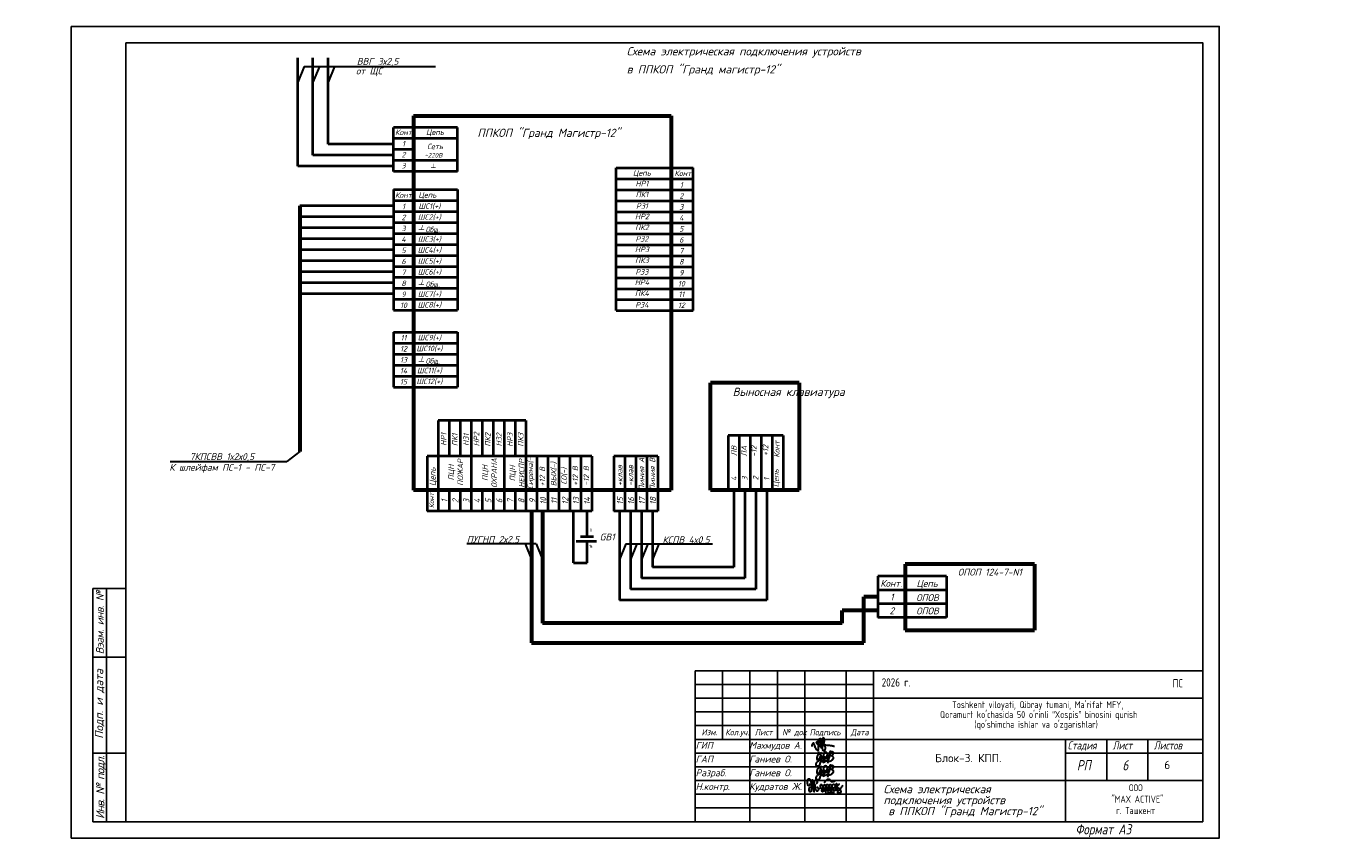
# Model space of a CAD drawing. Header units: millimetres. Extents: x 432047 to 29405049, y -633596 to -603809.
# Tile 5 of 8: x 621337 to 669408, y -633567 to -603894. Entities that reach past the tile are written whole.
import ezdxf

# ---------------------------------------------------------------- set-up
doc = ezdxf.new("R2010")
doc.units = ezdxf.units.MM
doc.linetypes.add('CENTER', pattern=[50.8, 31.75, -6.35, 6.35, -6.35])
for name, color, linetype, lineweight in [('HVA. Текст (Text) RU.0', 7, 'Continuous', 13), ('Вспомог.', 210, 'Continuous', 40), ('Выносные', 8, 'Continuous', 25), ('Лист4', 7, 'Continuous', 15), ('текст', 7, 'Continuous', 25), ('Формат1', 7, 'Continuous', 25)]:
    doc.layers.add(name, color=color, linetype=linetype, lineweight=lineweight)
doc.layers.add('линия', color=7, linetype='Continuous')
doc.layers.add('Рамка (Sheet frame)', color=7, linetype='Continuous')
doc.styles.add('Roman', font='ariali.ttf')
doc.styles.add('SPDS1', font='spds.shx', dxfattribs={"width": 0.8})
doc.styles.add('style1', font='isocpeui.ttf', dxfattribs={"height": 80})
doc.styles.add('style4', font='isocpeur.ttf', dxfattribs={"height": 350})
doc.styles.add('ГОСТ', font='isocpeur.ttf', dxfattribs={"oblique": 15, "height": 3.5})
doc.styles.add('ГОСТ 250', font='isocpeui.ttf', dxfattribs={"height": 250})
doc.styles.add('ГОСТ 300', font='isocpeur.ttf', dxfattribs={"width": 0.8, "height": 300})
doc.styles.add('ГОСТ3', font='isocpeur.ttf', dxfattribs={"oblique": 15, "height": 3})

# ---------------------------------------------------------------- blocks, each defined once
blk = doc.blocks.new('Штамп боковой')
at = {"layer": 'Рамка (Sheet frame)', "color": 7, "lineweight": -2}
for p, q in [((0.65, 85), (12.65, 85)), ((0.65, 85), (0.65, 0)), ((5.65, 85), (5.65, 0)), ((12.65, 0), (12.65, 85)), ((0.65, 60), (12.65, 60)), ((0.65, 25), (12.65, 25)), ((0.65, 0), (12.65, 0))]:
    blk.add_line(p, q, dxfattribs=at)
at = {"layer": 'Рамка (Sheet frame)', "color": 7, "lineweight": -2, "rotation": 90, "style": 'ГОСТ'}
for s, insert, char_height, width, attachment_point in [('{\\T0.95;\\C256;Вэам. инв. №}', (1.8, 61.01), 2.8, 25, 1), ('{\\C256;Подп. и дата}', (3.12, 42.91), 3, 28.9392, 5), ('{\\T0.9;\\C256;Инв. № подл.}', (1.8, 1.01), 3, 28.7362, 1)]:
    blk.add_mtext(s, dxfattribs=dict(at, insert=insert, char_height=char_height, width=width, attachment_point=attachment_point))
blk = doc.blocks.new('A$C77FB1FF3')
at = {"color": 1, "lineweight": 60}
for p, q in [((32.27, 39.12), (0, 39.12)), ((0, 0), (0, 39.12)), ((32.27, 39.12), (32.27, 0)), ((32.27, 0), (0, 0))]:
    blk.add_line(p, q, dxfattribs=at)
blk = doc.blocks.new('A$C4c4061ee')
at = {"color": 184, "lineweight": 30}
blk.add_spline([(-39.7, -7.1), (-36.8, 4), (-34, 7.9), (-31.2, -0.1), (-24.1, -16.2), (-16.7, -23.5), (-13.9, -23.5), (-12.5, -17.9), (-12.5, 12.7), (-8.3, 24.8), (-4.4, 27), (-3.4, 21.4), (-5.7, 12.9), (-4.4, 8), (-4.4, -10), (-2, -12.6), (3.3, -10), (9.6, 6.1), (12.6, 19.5), (7.6, 28.9), (4.7, 26.6), (2.4, 16.6), (1.1, -1.2), (2.9, -14.2), (6.8, -24.8), (10.9, -24.8), (15, -21.3), (16.5, -17.2), (16.5, -9.9), (12, 2), (5.9, 7.4), (-2.7, 10.3), (-10, 12.1), (-17, 12.1), (-21.5, 11.2), (-22.5, 7.7), (-20, 5.4), (-14, 3.7), (-0.7, 1.8), (11, 0.5), (22.2, -1.2), (37.6, -2.6), (43.5, -3.6), (49.3, -4.5), (54.9, -6.4)], degree=3, dxfattribs=at)
blk = doc.blocks.new('x2')
at = {"color": 184, "lineweight": 30}
for points in [[(78585, 16823), (78585, 16800), (78578, 16780), (78566, 16779), (78552, 16793), (78544, 16821), (78544, 16860), (78552, 16896), (78564, 16910), (78580, 16912), (78601, 16877), (78616, 16818), (78621, 16768), (78619, 16720), (78611, 16676), (78602, 16660), (78593, 16657), (78581, 16669), (78573, 16701), (78576, 16724), (78584, 16740), (78594, 16748), (78603, 16750)], [(78621, 16751), (78648, 16780), (78651, 16827), (78645, 16873), (78641, 16894), (78640, 16890), (78642, 16883), (78649, 16847), (78651, 16827), (78656, 16789), (78660, 16746), (78664, 16706), (78667, 16672), (78670, 16661), (78668, 16666), (78667, 16673), (78662, 16732), (78659, 16755), (78657, 16779), (78656, 16786), (78664, 16778), (78674, 16781), (78681, 16806), (78681, 16850), (78685, 16876), (78696, 16889), (78711, 16888), (78728, 16865), (78731, 16843), (78727, 16825), (78716, 16823), (78709, 16824)], [(78681, 16802), (78685, 16767), (78695, 16721), (78707, 16692), (78720, 16679), (78739, 16676), (78754, 16683), (78761, 16706), (78756, 16725), (78748, 16738), (78736, 16746), (78724, 16744), (78721, 16737)], [(78797, 16717), (78799, 16789), (78806, 16801), (78818, 16800), (78841, 16772), (78848, 16732), (78854, 16681), (78849, 16663), (78835, 16661), (78825, 16677), (78828, 16710), (78841, 16744), (78856, 16774), (78870, 16795), (78889, 16793), (78903, 16760), (78909, 16701), (78909, 16673), (78892, 16667), (78877, 16683), (78882, 16713), (78895, 16740), (78901, 16769), (78910, 16791), (78930, 16803), (78950, 16791), (78958, 16755), (78963, 16717), (78965, 16682), (78952, 16673), (78932, 16676), (78931, 16706), (78946, 16742), (78966, 16782), (78978, 16800), (79002, 16799), (79017, 16771), (79021, 16716), (79017, 16685), (79006, 16671), (78991, 16674), (78983, 16708), (78998, 16742), (79019, 16775), (79039, 16800), (79068, 16805), (79086, 16776), (79091, 16716), (79082, 16687), (79061, 16684), (79050, 16697), (79066, 16740), (79088, 16767), (79107, 16798), (79110, 16823), (79111, 16819), (79125, 16691), (79125, 16695), (79121, 16755), (79122, 16767), (79132, 16785), (79154, 16805), (79162, 16810), (79158, 16808)], [(78886, 16827), (78881, 16847), (78905, 16877), (78937, 16904), (78959, 16908), (78977, 16898), (78986, 16880), (78997, 16864), (79013, 16858), (79041, 16860), (79061, 16865), (79080, 16864), (79086, 16862)], [(79121, 16760), (79131, 16746), (79145, 16737), (79160, 16728), (79174, 16710), (79187, 16686), (79192, 16665), (79190, 16644), (79182, 16633), (79161, 16630), (79145, 16632), (79135, 16643), (79134, 16657), (79144, 16670), (79157, 16684), (79172, 16700), (79187, 16716), (79206, 16740), (79225, 16769), (79240, 16791)], [(78879, 16636), (78919, 16635), (78966, 16642), (79009, 16647), (79042, 16654), (79068, 16654)]]:
    blk.add_spline(points, degree=3, dxfattribs=at)
blk = doc.blocks.new('Odil Ganiyev')
at = {"color": 184, "lineweight": 30}
for points in [[(278009, -189095), (278081, -189029), (278139, -189055), (278204, -188993)], [(278218, -189288), (278220, -189298), (278251, -189229), (278258, -189294), (278315, -189206), (278295, -189231), (278320, -189288), (278380, -189198), (278355, -189239), (278384, -189286), (278449, -189192), (278428, -189223), (278438, -189281), (278515, -189197), (278494, -189208), (278505, -189282), (278604, -188932), (278563, -189514)], [(278174, -189155), (278173, -189633), (278135, -189699), (278036, -189702), (278008, -189605), (278074, -189469), (278128, -189405), (278218, -189288)], [(278213, -189509), (278316, -189388), (278340, -189483), (278421, -189425), (278521, -189382)]]:
    blk.add_spline(points, degree=3, dxfattribs=at)
for points, knots in [([(278396, -189316), (278466, -189243), (278495, -189145), (278487, -189009), (278378, -188944), (278332, -188998), (278319, -189020), (278305, -189050), (278280, -189134), (278300, -189288), (278388, -189386)], [0, 0, 0, 0, 210.331661, 341.544209, 437.993539, 521.209993, 521.209993, 521.209993, 602.643394, 823.015149, 823.015149, 823.015149, 823.015149]), ([(278604, -188939), (278630, -188908), (278658, -188890), (278746, -188897), (278776, -188980), (278743, -189054), (278691, -189101), (278617, -189118)], [0, 0, 0, 0, 59.301687, 137.83445, 232.671471, 306.955654, 371.443461, 371.443461, 371.443461, 371.443461]), ([(278093, -189111), (278063, -189124), (277979, -189180), (277976, -189469), (278121, -189357), (278159, -189260), (278167, -189222)], [0, 0, 0, 0, 84.01965, 319.3343, 434.006974, 519.963926, 519.963926, 519.963926, 519.963926]), ([(278167, -189222), (278181, -189151), (278171, -189084), (278111, -189103), (278093, -189111)], [526.826092, 526.826092, 526.826092, 526.826092, 665.559085, 706.396126, 706.396126, 706.396126, 706.396126]), ([(278617, -189118), (278680, -189058), (278780, -189127), (278817, -189262), (278675, -189400), (278595, -189412), (278531, -189410)], [498.211239, 498.211239, 498.211239, 498.211239, 560.962433, 628.560844, 789.184895, 992.203079, 992.203079, 992.203079, 992.203079])]:
    blk.add_open_spline(points, degree=3, knots=knots, dxfattribs=at)
blk = doc.blocks.new('sdfbee333')
for name, p, xscale, yscale, zscale in [('A$C4c4061ee', (-5236, 1235), 8.662286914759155, 8.662286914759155, 8.662286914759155), ('x2', (-151986, -31497), 1.86192246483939, 1.86192246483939, 1.86192246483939)]:
    blk.add_blockref(name, p, dxfattribs=dict(xscale=xscale, yscale=yscale, zscale=zscale))
at = {"xscale": 0.7425847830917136, "yscale": 0.7425847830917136, "zscale": 0.7425847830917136, "rotation": 351.5695638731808}
for p in [(-189002, 170084), (-189002, 169584)]:
    blk.add_blockref('Odil Ganiyev', p, dxfattribs=at)
at = {"ltscale": 100, "style": 'ГОСТ 300', "width": 0.8}
for s, p in [('2026 г.', (-3042, 3357)), ('ПС', (7559, 3328))]:
    blk.add_text(s, height=300, dxfattribs=at).set_placement(p)
at = {"linetype": 'Continuous', "lineweight": 25, "style": 'ГОСТ 250'}
for s, p in [('ГИП', (-9822, 1088)), ('Махмудов А.', (-7867, 1088)), ('ГАП', (-9822, 588)), ('Ганиев О.', (-7867, 588)), ('Разраб.', (-9823, 88)), ('Ганиев О.', (-7867, 88)), ('Н.контр.', (-9822, -412)), ('Кудратов Ж.', (-7867, -412))]:
    blk.add_text(s, height=250, dxfattribs=at).set_placement(p)
at = {"ltscale": 100, "insert": (-3261, 2821), "char_height": 250, "width": 11326.72, "attachment_point": 1, "line_spacing_factor": 0.862598, "style": 'ГОСТ 300'}
blk.add_mtext("\\pi2783.35799;Toshkent viloyati, Qibray tumani, Ma'rifat MFY, \\P\\pi2343.35799;Qoramurt ko'chasida 50 o'rinli “Xospis” binosini qurish \\P\\pi3593.35799;(qo'shimcha ishlar va o'zgarishlar) ", dxfattribs=at)
at = {"color": 5, "insert": (7364, 500), "char_height": 300, "width": 1500, "attachment_point": 5, "style": 'style4'}
blk.add_mtext('6', dxfattribs=at)
at = {"ltscale": 100, "insert": (3140, -206), "char_height": 250, "width": 6095.63, "attachment_point": 1, "style": 'ГОСТ 300'}
blk.add_mtext('\\pi2827.81725;ООО \\P\\pi2187.81725;"MAX ACTIVE" \\P\\pi2357.81725;г. Ташкент', dxfattribs=at)
at = {"layer": 'текст', "color": 0, "lineweight": 25, "insert": (114, 750), "char_height": 300, "width": 7000, "attachment_point": 5, "style": 'style4'}
blk.add_mtext('Блок-3. КПП.', dxfattribs=at)

msp = doc.modelspace()

# ---------------------------------------------------------------- linework, layer by layer
at = {"color": 6, "lineweight": 40}
for p, q in [((637047.14, -607582.97), (634710.3, -607582.97)), ((637047.14, -607982.97), (634710.3, -607982.97)), ((635440.01, -608382.97), (634710.3, -608382.97)), ((637047.14, -608782.97), (634710.3, -608782.97)), ((642833.88, -609052.76), (645633.88, -609052.76)), ((637047.14, -609182.97), (634710.3, -609182.97)), ((642833.88, -609452.76), (645633.88, -609452.76)), ((634710.3, -609838.52), (637047.14, -609838.52)), ((634710.3, -609838.52), (634710.3, -614238.52)), ((637047.14, -609838.52), (637047.14, -614238.52)), ((642833.88, -609852.76), (645633.88, -609852.76)), ((634710.3, -610238.52), (637047.14, -610238.52)), ((642833.88, -610252.76), (645633.88, -610252.76)), ((634710.3, -610638.52), (637047.14, -610638.52)), ((642833.88, -610652.76), (645633.88, -610652.76)), ((634710.3, -611038.52), (637047.14, -611038.52)), ((634710.3, -611438.52), (637047.14, -611438.52)), ((642833.88, -611052.76), (645633.88, -611052.76)), ((642833.88, -611452.76), (645633.88, -611452.76)), ((634710.3, -611838.52), (637047.14, -611838.52)), ((642833.88, -611852.76), (645633.88, -611852.76)), ((634710.3, -612238.52), (637047.14, -612238.52)), ((642833.88, -612252.76), (645633.88, -612252.76)), ((634710.3, -612638.52), (637047.14, -612638.52)), ((642833.88, -612652.76), (645633.88, -612652.76)), ((634710.3, -613038.52), (637047.14, -613038.52)), ((642833.88, -613052.76), (645633.88, -613052.76)), ((634710.3, -613438.52), (637047.14, -613438.52)), ((634710.3, -613838.52), (637047.14, -613838.52)), ((642833.88, -613452.76), (645633.88, -613452.76)), ((642833.88, -613852.76), (645633.88, -613852.76)), ((634710.3, -614238.52), (637047.14, -614238.52)), ((642833.88, -614252.76), (645633.88, -614252.76)), ((634710.3, -615038.52), (637047.14, -615038.52)), ((634710.3, -615038.52), (634710.3, -617038.52)), ((637047.14, -615038.52), (637047.14, -617038.52)), ((634710.3, -615438.52), (637047.14, -615438.52)), ((634710.3, -615838.52), (637047.14, -615838.52)), ((634710.3, -616238.52), (637047.14, -616238.52)), ((634710.3, -616638.52), (637047.14, -616638.52)), ((634710.3, -617038.52), (637047.14, -617038.52)), ((636342.08, -618253.34), (636342.08, -619557.59)), ((639542.08, -618253.34), (636342.08, -618253.34)), ((636742.08, -618253.34), (636742.08, -619557.59)), ((637142.08, -618253.34), (637142.08, -619557.59)), ((637542.08, -618253.34), (637542.08, -619557.59)), ((637942.08, -618253.34), (637942.08, -619557.59)), ((638342.08, -618253.34), (638342.08, -619557.59)), ((638742.08, -618253.34), (638742.08, -619557.59)), ((639142.08, -618253.34), (639142.08, -619557.59)), ((639542.08, -618253.34), (639542.08, -619557.59)), ((648912.31, -618800.14), (646912.31, -618800.14)), ((646912.31, -618800.14), (646912.31, -620800.14)), ((647312.31, -618800.14), (647312.31, -620800.14)), ((647712.31, -618800.14), (647712.31, -620800.14)), ((648112.31, -618800.14), (648112.31, -620800.14)), ((648512.31, -618800.14), (648512.31, -620800.14)), ((648912.31, -618800.14), (648912.31, -620800.14)), ((641942.08, -619557.59), (635942.08, -619557.59)), ((635942.08, -619557.59), (635942.08, -621557.59)), ((636342.08, -619557.59), (636342.08, -621557.59)), ((637542.08, -619557.59), (637542.08, -621557.59)), ((638742.08, -619557.59), (638742.08, -621557.59)), ((639542.08, -619557.59), (639542.08, -621557.59)), ((639942.08, -619557.59), (639942.08, -621557.59)), ((640342.08, -619557.59), (640342.08, -621557.59)), ((640742.08, -619557.59), (640742.08, -621557.59)), ((641142.08, -619557.59), (641142.08, -621557.59)), ((641542.08, -619557.59), (641542.08, -621557.59)), ((641942.08, -619557.59), (641942.08, -621557.59)), ((644342.08, -619557.59), (642742.08, -619557.59)), ((642742.08, -619557.59), (642742.08, -621557.59)), ((643142.08, -619557.59), (643142.08, -621557.59)), ((643542.08, -619557.59), (643542.08, -621557.59)), ((643942.08, -619557.59), (643942.08, -621557.59)), ((644342.08, -619557.59), (644342.08, -621557.59)), ((636742.08, -620800.14), (636742.08, -621557.59)), ((637142.08, -620800.14), (637142.08, -621557.59)), ((637942.08, -620800.14), (637942.08, -621557.59)), ((638342.08, -620800.14), (638342.08, -621557.59)), ((639142.08, -620800.14), (639142.08, -621557.59)), ((648912.31, -620800.14), (646912.31, -620800.14)), ((641942.08, -621557.59), (635942.08, -621557.59)), ((641275.96, -623448.2), (641275.96, -621557.59)), ((641775.61, -622479.49), (641775.61, -621557.59)), ((644342.08, -621557.59), (642742.08, -621557.59)), ((641775.61, -623448.2), (641775.61, -622657.52))]:
    msp.add_line(p, q, dxfattribs=at)
at = {"color": 1, "lineweight": 60}
for p, q in [((635440.01, -607157.7), (644833.88, -607157.7)), ((635440.01, -607157.7), (635440.01, -619388.05)), ((644833.88, -607157.7), (644833.88, -617092.07)), ((644833.88, -607157.7), (644833.88, -617092.07)), ((635440.01, -614252.76), (635440.01, -620800.14)), ((644833.88, -614252.76), (644833.88, -620800.14)), ((644833.88, -616254.51), (644833.88, -619388.05)), ((644833.88, -620800.14), (635440.01, -620800.14))]:
    msp.add_line(p, q, dxfattribs=at)
at = {"color": 3, "lineweight": 30}
for p, q in [((642833.88, -611052.76), (645633.88, -611052.76)), ((642833.88, -613052.76), (645633.88, -613052.76))]:
    msp.add_line(p, q, dxfattribs=at)
at = {"color": 0, "lineweight": 40}
for p, q in [((641528.51, -622479.49), (641997.27, -622479.49)), ((641376.26, -622657.52), (642107.39, -622657.52))]:
    msp.add_line(p, q, dxfattribs=at)
at = {"color": 0, "lineweight": 30}
for p, q in [((639907.41, -622754.84), (637389.27, -622754.84)), ((643182.78, -622754.84), (646335.07, -622754.84))]:
    msp.add_line(p, q, dxfattribs=at)
at = {"color": 3, "lineweight": 40}
for p, q in [((652362.89, -623934.16), (652362.89, -625434.16)), ((654862.89, -623934.16), (652362.89, -623934.16)), ((654862.89, -623934.16), (654862.89, -625434.16)), ((654862.89, -624434.16), (652362.89, -624434.16)), ((654862.89, -624934.16), (652362.89, -624934.16)), ((654862.89, -625434.16), (652362.89, -625434.16))]:
    msp.add_line(p, q, dxfattribs=at)
at = {"color": 6, "lineweight": 60}
for p, q in [((658065.96, -623496.72), (653362.89, -623496.72)), ((653362.89, -623496.72), (653362.89, -625892.24)), ((658065.96, -623496.72), (658065.96, -625892.24)), ((653362.89, -625892.24), (658065.96, -625892.24))]:
    msp.add_line(p, q, dxfattribs=at)
for p, q in [((645704.4, -627377.37), (664204.4, -627377.37)), ((645704.4, -627377.37), (645704.4, -632877.37)), ((646704.4, -627377.37), (646704.4, -629877.37)), ((647704.4, -627377.37), (647704.4, -632877.37)), ((648704.4, -627377.37), (648704.4, -629877.37)), ((649704.4, -627377.37), (649704.4, -632877.37)), ((651204.4, -627377.37), (651204.4, -632877.37)), ((652204.4, -627377.37), (652204.4, -632877.37)), ((645704.4, -627877.37), (652204.4, -627877.37)), ((645704.4, -628377.37), (652204.4, -628377.37)), ((652204.4, -628377.37), (664204.4, -628377.37)), ((645704.4, -628877.37), (652204.4, -628877.37)), ((645704.4, -629377.37), (652204.4, -629377.37)), ((645704.4, -629877.37), (664204.4, -629877.37)), ((659204.4, -629877.37), (659204.4, -632877.37)), ((660704.4, -629877.37), (660704.4, -630377.37)), ((660704.4, -629877.37), (660704.4, -631377.37)), ((660704.4, -629877.37), (660704.4, -631377.37)), ((662204.4, -629877.37), (662204.4, -630377.37)), ((662204.4, -629877.37), (662204.4, -631377.37)), ((662204.4, -629877.37), (662204.4, -631377.37)), ((645704.4, -630377.37), (652204.4, -630377.37)), ((659204.4, -630377.37), (664204.4, -630377.37)), ((645704.4, -630877.37), (652204.4, -630877.37)), ((645704.4, -631377.37), (664204.4, -631377.37)), ((645704.4, -631877.37), (652204.4, -631877.37)), ((645704.4, -632377.37), (652204.4, -632377.37))]:
    msp.add_line(p, q)
at = {"color": 1}
msp.add_lwpolyline([(622970, -603893.77), (664806.27, -603893.77), (664806.27, -633474.97), (622970, -633474.97), (622970, -603893.77)], dxfattribs=at)
msp.add_lwpolyline([(624962, -604491.37), (664204.4, -604491.37), (664204.4, -632877.37), (624962, -632877.37)], close=True)
msp.add_lwpolyline([(645704.4, -632877.37), (664204.4, -632877.37), (664204.4, -627377.37)])
msp.add_lwpolyline([(645704.4, -632877.37), (664204.4, -632877.37), (664204.4, -627377.37)])
msp.add_lwpolyline([(645704.4, -632877.37), (664204.4, -632877.37), (664204.4, -627377.37)])
msp.add_lwpolyline([(645704.4, -632877.37), (664204.4, -632877.37), (664204.4, -627377.37)])
at = {"layer": 'Вспомог.', "color": 0, "lineweight": 30}
msp.add_line((631460.22, -605360.67), (636241.67, -605360.67), dxfattribs=at)
at = {"layer": 'Выносные', "color": 3, "lineweight": 40}
for p, q in [((631225.55, -608982.97), (631225.55, -605037.35)), ((631778.37, -608582.97), (631778.37, -605037.35)), ((632331.2, -608182.97), (632331.2, -605037.35)), ((634710.3, -608182.97), (632331.2, -608182.97)), ((634710.3, -608982.97), (631225.55, -608982.97)), ((634710.3, -608582.97), (631778.37, -608582.97)), ((634710.3, -610438.52), (631295.83, -610438.52)), ((634710.3, -610838.52), (631295.83, -610838.52)), ((634710.3, -611238.52), (631295.83, -611238.52)), ((634710.3, -611638.52), (631295.83, -611638.52)), ((634710.3, -612038.52), (631295.83, -612038.52)), ((634710.3, -612438.52), (631295.83, -612438.52)), ((634710.3, -612838.52), (631295.83, -612838.52)), ((634710.3, -613238.52), (631295.83, -613238.52)), ((634710.3, -613638.52), (631295.83, -613638.52))]:
    msp.add_line(p, q, dxfattribs=at)
at = {"layer": 'Выносные', "color": 0, "lineweight": 30}
for p, q in [((631460.22, -605360.67), (631225.55, -605929.15)), ((632013.04, -605360.67), (631778.37, -605929.15)), ((632565.87, -605360.67), (632331.2, -605929.15)), ((631295.83, -619390.15), (630828.73, -619752.78)), ((626577.21, -619752.78), (630828.73, -619752.78)), ((626824.68, -619752.78), (629409.18, -619752.78)), ((639507.41, -622754.84), (639742.08, -623323.31)), ((639907.41, -622754.84), (640142.08, -623323.31)), ((643182.78, -622754.84), (642948.11, -623323.31)), ((643582.78, -622754.84), (643348.11, -623323.31)), ((643982.78, -622754.84), (643748.11, -623323.31)), ((644382.78, -622754.84), (644148.11, -623323.31))]:
    msp.add_line(p, q, dxfattribs=at)
at = {"layer": 'Выносные', "color": 6, "lineweight": 40}
for p, q in [((637047.14, -609182.97), (637047.14, -607582.97)), ((642833.88, -614252.76), (642833.88, -609052.76)), ((645633.88, -614252.76), (645633.88, -609052.76))]:
    msp.add_line(p, q, dxfattribs=at)
at = {"layer": 'Выносные', "color": 6, "lineweight": 60}
msp.add_line((631295.83, -610438.52), (631295.83, -619390.15), dxfattribs=at)
at = {"layer": 'Выносные', "color": 2, "lineweight": 40}
for p, q in [((647116.66, -620800.14), (647116.66, -623600.09)), ((647516.66, -620800.14), (647516.66, -624000.09)), ((647916.66, -620800.14), (647916.66, -624400.09)), ((648316.66, -620800.14), (648316.66, -624800.09)), ((642948.11, -621557.59), (642948.11, -624800.09)), ((643348.11, -621557.59), (643348.11, -624400.09)), ((643748.11, -621557.59), (643748.11, -624000.09)), ((644148.11, -621557.59), (644148.11, -623600.09)), ((647116.66, -623600.09), (644148.11, -623600.09)), ((647916.66, -624400.09), (643348.11, -624400.09)), ((647516.66, -624000.09), (643748.11, -624000.09)), ((648316.66, -624800.09), (642948.11, -624800.09))]:
    msp.add_line(p, q, dxfattribs=at)
at = {"layer": 'линия', "color": 6, "lineweight": 40}
msp.add_line((634710.3, -609182.97), (634710.3, -607582.97), dxfattribs=at)
at = {"layer": 'Формат1', "color": 5, "linetype": 'Continuous', "lineweight": 60}
for p, q in [((639742.08, -621557.59), (639742.08, -626356.64)), ((652362.89, -624684.16), (651854.56, -624684.16)), ((651854.56, -626356.64), (651854.56, -624684.16)), ((639742.08, -626356.64), (651854.56, -626356.64))]:
    msp.add_line(p, q, dxfattribs=at)
at = {"layer": 'Формат1', "color": 1, "linetype": 'Continuous', "lineweight": 60}
for p, q in [((640142.08, -621557.59), (640142.08, -625642.59)), ((652362.89, -625184.16), (651069.03, -625184.16)), ((651069.03, -625642.59), (651069.03, -625184.16)), ((651069.03, -625642.59), (640142.08, -625642.59))]:
    msp.add_line(p, q, dxfattribs=at)
at = {"layer": 'Формат1', "color": 6, "linetype": 'Continuous', "lineweight": 40}
msp.add_line((641275.96, -623448.2), (641775.61, -623448.2), dxfattribs=at)

# ---------------------------------------------------------------- block references
at = {"xscale": 100, "yscale": 100, "zscale": 100}
for name, p in [('A$C77FB1FF3', (646264.12, -620800.14)), ('Штамп боковой', (623697.07, -632877.37))]:
    msp.add_blockref(name, p, dxfattribs=at)
for p in [(511734.05, -631439.82), (537971.53, -631439.82), (561062.58, -631439.82), (584066.52, -631439.82), (610171.53, -631439.82), (655545.93, -631308.53)]:
    msp.add_blockref('sdfbee333', p)

# ---------------------------------------------------------------- texts
at = {"style": 'style1', "width": 0.8}
for s, height, p in [('Изм.', 225, (645941.54, -629727.8)), ('Кол.уч.', 225, (646806.15, -629727.8)), ('Лист', 225, (647876.08, -629727.8)), ('№ док', 225, (648879.64, -629727.8)), ('Подпись', 225, (649879.64, -629727.8)), ('Дата', 225, (651379.64, -629727.8)), ('Стадия', 297, (659282.42, -630245.51)), ('Лист', 297, (660919.03, -630245.51)), ('Листов', 297, (662419.03, -630245.51)), ('РП', 371.25, (659619.07, -631004.74)), ('6', 371.25, (661277.01, -631004.85)), ('Формат А3', 371.25, (659565.13, -633339.57))]:
    msp.add_text(s, height=height, dxfattribs=at).set_placement(p)
at = {"color": 0, "char_height": 250, "width": 18043.8805, "attachment_point": 4, "style": 'ГОСТ'}
for s, insert in [('от ЩС', (633346.65, -605553.46)), ('7КПСВВ 1х2х0,5', (627289.49, -619598.54)), ('К шлейфам ПС-1 - ПС-7', (626546.42, -619997.86))]:
    msp.add_mtext(s, dxfattribs=dict(at, insert=insert))
at = {"color": 0, "ltscale": 100, "insert": (652569.39, -631539.7), "char_height": 300, "attachment_point": 1, "line_spacing_factor": 0.8, "style": 'ГОСТ3'}
msp.add_mtext_dynamic_manual_height_columns('{\\C256;Схема электрическая подключения устройств\\P\\pi174.87069;в ППКОП "Гранд Магистр-12"}', width=6105.0111, gutter_width=15, heights=[0], dxfattribs=at)
at = {"layer": 'HVA. Текст (Text) RU.0', "color": 7, "linetype": 'CENTER', "attachment_point": 4, "style": 'SPDS1'}
for s, insert, char_height, width in [('\\pi18268.08077;{\\fISOCPEUR|b0|i0|c204|p34;ООО "MAX ACTIVE" }', (431852.39, -608342.71), 1585.7444, 51251.8696), ("\\pi959.55897;{\\fISOCPEUR|b0|i1|c204|p34;\\W1;\\C256;Toshkent viloyati, Qibray tumani, Ma'rifat MFY, \\P\\pi775.54382;Qoramurt ko'chasida 50 o'rinli “Xospis” binosini \\P\\pi10012.09685;qurish \\P\\pi3772.81655;(qo'shimcha ishlar va o'zgarishlar)} ", (446030.32, -616843.14), 700, 22624.2695)]:
    msp.add_mtext(s, dxfattribs=dict(at, insert=insert, char_height=char_height, width=width))
at = {"layer": 'Лист4', "color": 0}
for s, insert, char_height, width, attachment_point, style in [('\\pi6608.7;Общие указания\\P\\pi0;{\\H1.8333x; }\\P^IНастоящий проект разработан на основании задания на проектирование от заказчика.{\\H1.6481x;\\P^I}Рабочие чертежи разработаны в соответствии с действующими нормами, правилами и стандартами.{\\H1.6276x; }\\P^I{\\C256;Для предупреждения возможности развития пожара, проектом предусмотрено устройство системы охранно-пожарной сигнализации. \\P^IВ помещениях, контролируемых от пожара, приняты дымовые оптико-электронные извещатели ИП 212-41М, ручные пожарные извещатели ИПР 513-10.\\P^IПри срабатывании пожарных извещателей сигналы передаются на приборы приемно-контрольные "Гранд Магистр-12" (далее ППКОП Гранд Магистр-12"), которые необходимо установить в комнате охраны(по месту).\\P^IДля оповещения персонала о пожаре, в здании к ППКОП "Гранд Магистр-12" подключаются комбинированные оповещатели ОПОП 124-7.\\P^IПо степени обеспечения надежности электроснабжения электроприемники охранно-пожарной сигнализации относятся к первой категории.\\P^IДля бесперебойной работы системы охранно-пожарной сигнализации проектом предусмотрено резервное питание от встроенных аккумуляторов, которые обеспечивают питание вышеуказанной системы в дежурном режиме в течении 24ч и в режиме "Тревога" не менее 3ч. }\\P^IВдоль эвакуационных путей в коридорах к установке приняты {\\H1.6249x; }комбинированные оповещатели ОПОП 124-7, установленные на высоте не менее 2,3 м от уровня пола и не менее 0,15 м от уровня потолка.{\\H1.625x; }\\P^IОповещение о пожаре выполнено второго типа согласно ШНК 2.04.09-07 {\\H1.625x; }(Приложение 11).{\\H1.725x;\\P^I}Звуковые сигналы обеспечивают уровень звука не менее 75 ДБА на {\\H1.6792x; }расстоянии 3 м от оповещателя но не более 120 ДБА в любой точке, защищаемого помещения.{\\H1.631x; }\\P^IШлейфы оповещателей ОПОП 124-7 выполнить проводом ПУГНП 2х2,5.{\\H1.6248x; }\\P^IВсе электромонтажные работы вести в соответствии с ПУЭ-2007.{\\H1.6251x; \\P\\pi886.26;\\H0.61535x;\\C256; Также руководствоваться требованиями МСН 2.02.01-97 "Пожарная \\P\\pi0;безопасность зданий и сооружений".}', (502605.58, -605005.09), 300, 18023.3091, 1, 'ГОСТ'), ('Конт', (635076, -607654.03), 200, 6120.9697, 2, 'ГОСТ'), ('1', (635079.04, -608068.96), 200, 6120.9697, 2, 'ГОСТ'), ('Цепь', (636224.98, -607648.51), 200, 6120.9697, 2, 'ГОСТ'), ('2', (635079.04, -608468.96), 200, 6120.9697, 2, 'ГОСТ'), ('{\\H0.8333x;\\C256;~220В}', (636166.15, -608510.23), 200, 6120.9697, 2, 'ГОСТ'), ('Сеть', (636228.77, -608168.71), 200, 6120.9697, 2, 'ГОСТ'), ('3', (635079.04, -608868.96), 200, 6120.9697, 2, 'ГОСТ'), ('{\\H0.8333x;\\C256;┴ }', (636168.3, -608947.76), 200, 6120.9697, 2, 'Roman'), ('Цепь', (643766.1, -609134.76), 200, 6120.9697, 2, 'ГОСТ'), ('НР1', (643766.07, -609522.17), 200, 6120.9697, 2, 'ГОСТ'), ('Конт', (645257.96, -609147.01), 200, 6120.9697, 2, 'ГОСТ'), ('Конт', (635076, -609941.79), 200, 6120.9697, 2, 'ГОСТ'), ('Цепь', (635948.84, -609936.27), 200, 6120.9697, 2, 'ГОСТ'), ('ПК1', (643766.07, -609919.17), 200, 6120.9697, 2, 'ГОСТ'), ('2', (645202.62, -609970.96), 200, 6120.9697, 2, 'ГОСТ'), ('1', (645202.62, -609570.96), 200, 6120.9697, 2, 'ГОСТ'), ('1', (635079.04, -610356.72), 200, 6120.9697, 2, 'ГОСТ'), ('ШС1(+)', (636022.21, -610344), 200, 6120.9697, 2, 'ГОСТ'), ('РЗ1', (643766.07, -610340.32), 200, 6120.9697, 2, 'ГОСТ'), ('3', (645202.62, -610370.96), 200, 6120.9697, 2, 'ГОСТ'), ('2', (635079.04, -610756.72), 200, 6120.9697, 2, 'ГОСТ'), ('ШС2(+)', (636022.21, -610739.5), 200, 6120.9697, 2, 'ГОСТ'), ('НР2', (643766.07, -610722.17), 200, 6120.9697, 2, 'ГОСТ'), ('4', (645202.62, -610770.96), 200, 6120.9697, 2, 'ГОСТ'), ('3', (635079.04, -611156.72), 200, 6120.9697, 2, 'ГОСТ'), ('{\\fArial|b0|i0|c204|p34;\\C256;┴ \\Fcs_gost2304|c204;Общ.}', (636002.78, -611194.2), 200, 6120.9697, 2, 'ГОСТ'), ('ПК2', (643766.07, -611119.17), 200, 6120.9697, 2, 'ГОСТ'), ('5', (645202.62, -611170.96), 200, 6120.9697, 2, 'ГОСТ'), ('4', (635079.04, -611556.72), 200, 6120.9697, 2, 'ГОСТ'), ('ШС3(+)', (636022.21, -611544), 200, 6120.9697, 2, 'ГОСТ'), ('ШС4(+)', (636022.21, -611939.5), 200, 6120.9697, 2, 'ГОСТ'), ('НР3', (643766.07, -611922.17), 200, 6120.9697, 2, 'ГОСТ'), ('РЗ2', (643766.07, -611540.32), 200, 6120.9697, 2, 'ГОСТ'), ('6', (645202.62, -611570.96), 200, 6120.9697, 2, 'ГОСТ'), ('5', (635079.04, -611956.72), 200, 6120.9697, 2, 'ГОСТ'), ('6', (635079.04, -612356.72), 200, 6120.9697, 2, 'ГОСТ'), ('ШС5(+)', (636022.21, -612344), 200, 6120.9697, 2, 'ГОСТ'), ('ПК3', (643766.07, -612319.17), 200, 6120.9697, 2, 'ГОСТ'), ('8', (645202.62, -612370.96), 200, 6120.9697, 2, 'ГОСТ'), ('7', (645202.62, -611970.96), 200, 6120.9697, 2, 'ГОСТ'), ('7', (635079.04, -612756.72), 200, 6120.9697, 2, 'ГОСТ'), ('ШС6(+)', (636022.21, -612739.5), 200, 6120.9697, 2, 'ГОСТ'), ('РЗ3', (643766.07, -612740.32), 200, 6120.9697, 2, 'ГОСТ'), ('9', (645202.62, -612770.96), 200, 6120.9697, 2, 'ГОСТ'), ('8', (635079.04, -613156.72), 200, 6120.9697, 2, 'ГОСТ'), ('{\\fArial|b0|i0|c204|p34;\\C256;┴ \\Fcs_gost2304|c204;Общ.}', (636002.78, -613194.2), 200, 6120.9697, 2, 'ГОСТ'), ('НР4', (643766.07, -613122.17), 200, 6120.9697, 2, 'ГОСТ'), ('10', (645202.62, -613170.96), 200, 6120.9697, 2, 'ГОСТ'), ('9', (635079.04, -613556.72), 200, 6120.9697, 2, 'ГОСТ'), ('ШС7(+)', (636022.21, -613544), 200, 6120.9697, 2, 'ГОСТ'), ('ПК4', (643766.07, -613519.17), 200, 6120.9697, 2, 'ГОСТ'), ('11', (645202.62, -613556.83), 200, 6120.9697, 2, 'ГОСТ'), ('10', (635079.04, -613956.72), 200, 6120.9697, 2, 'ГОСТ'), ('ШС8(+)', (636022.21, -613939.5), 200, 6120.9697, 2, 'ГОСТ'), ('РЗ4', (643766.07, -613940.32), 200, 6120.9697, 2, 'ГОСТ'), ('12', (645202.62, -613956.83), 200, 6120.9697, 2, 'ГОСТ'), ('11', (635079.04, -615142.59), 200, 6120.9697, 2, 'ГОСТ'), ('ШС9(+)', (636022.21, -615134.37), 200, 6120.9697, 2, 'ГОСТ'), ('12', (635079.04, -615542.59), 200, 6120.9697, 2, 'ГОСТ'), ('ШС10(+)', (636022.21, -615529.87), 200, 6120.9697, 2, 'ГОСТ'), ('13', (635079.04, -615942.59), 200, 6120.9697, 2, 'ГОСТ'), ('{\\fArial|b0|i0|c204|p34;\\C256;┴ \\Fcs_gost2304|c204;Общ.}', (636002.78, -615984.57), 200, 6120.9697, 2, 'ГОСТ'), ('14', (635079.04, -616342.59), 200, 6120.9697, 2, 'ГОСТ'), ('15', (635079.04, -616742.59), 200, 6120.9697, 2, 'ГОСТ'), ('ШС11(+)', (636022.21, -616334.37), 200, 6120.9697, 2, 'ГОСТ'), ('ШС12(+)', (636022.21, -616729.87), 200, 6120.9697, 2, 'ГОСТ'), ('GB1', (642501.45, -622376.3), 250, 7651.2121, 2, 'ГОСТ'), ('КСПВ 4х0,5', (645375.36, -622478.47), 250, 11955.0189, 2, 'ГОСТ'), ('{\\fISOCPEUR|b0|i1|c204|p34;Конт\\fISOCPEUR|b0|i1|c0|p34;.}', (652850.28, -624066.13), 250, 7651.2121, 2, 'Roman'), ('{\\fISOCPEUR|b0|i1|c204|p34;Цепь}', (654156.61, -624069.67), 250, 7651.2121, 2, 'Roman'), ('{\\fISOCPEUR|b0|i1|c204|p34;1}', (652875.21, -624564.76), 250, 7651.2121, 2, 'Roman'), ('{\\fISOCPEUR|b0|i1|c204|p34;ОПОВ}', (654171.96, -624585.65), 250, 7651.2121, 2, 'Roman'), ('{\\fISOCPEUR|b0|i1|c204|p34;2}', (652875.21, -625066.06), 250, 7651.2121, 2, 'Roman'), ('{\\fISOCPEUR|b0|i1|c204|p34;ОПОВ}', (654171.96, -625071.77), 250, 7651.2121, 2, 'Roman')]:
    msp.add_mtext(s, dxfattribs=dict(at, insert=insert, char_height=char_height, width=width, attachment_point=attachment_point, style=style))
at = {"layer": 'Лист4', "color": 0, "attachment_point": 2, "rotation": 90, "style": 'ГОСТ'}
for s, insert, char_height, width in [('НР1', (636441.99, -618944.9), 200, 6120.9697), ('ПК1', (636849, -618960.31), 200, 6120.9697), ('НЗ1', (637261.68, -618960.31), 200, 6120.9697), ('НР2', (637638.61, -618942.73), 200, 6120.9697), ('ПК2', (638049, -618960.31), 200, 6120.9697), ('НЗ2', (638461.68, -618960.31), 200, 6120.9697), ('НР3', (638860.58, -618960.31), 200, 6120.9697), ('ПК3', (639249, -618960.31), 200, 6120.9697), ('+12', (648169.36, -619349.53), 200, 6120.9697), ('Конт', (648580.63, -619303.77), 200, 6120.9697), ('Сирена(-)', (639598.94, -620137.49), 200, 6120.9697), ('ЛВ', (647020.38, -619365.77), 200, 6120.9697), ('ЛА', (647386.29, -619375.56), 200, 6120.9697), ('-12', (647750.88, -619382.1), 200, 6120.9697), ('Цепь', (636025.98, -620306.41), 220, 6120.9697), ('ПЦН\\PПОЖАР', (636715.22, -620151.22), 200, 6120.9697), ('ПЦН\\PОХРАНА', (637948.08, -620170.62), 200, 6120.9697), ('ПЦН\\PНЕИСПР', (638948.9, -620183.38), 200, 6120.9697), ('+12 В', (640037.31, -620303.63), 200, 6120.9697), ('ВЫХ(-)', (640447.97, -620210.8), 200, 6120.9697), ('СО(-)', (640827.86, -620281.21), 200, 6120.9697), ('+12 В', (641240.53, -620281.21), 200, 6120.9697), ('-12 В', (641640.53, -620281.21), 200, 6120.9697), ('+клав', (642857.73, -620263.18), 200, 6120.9697), ('-клав', (643249.8, -620263.18), 200, 6120.9697), ('Линия А', (643653.38, -620215.93), 200, 6120.9697), ('Линия В', (644049.09, -620215.93), 200, 6120.9697), ('Цепь', (648551.87, -620363.18), 200, 6120.9697), ('4', (647026.86, -620379.78), 200, 6120.9697), ('3', (647409.41, -620371.59), 200, 6120.9697), ('2', (647812.74, -620363.41), 200, 6120.9697), ('1', (648212.07, -620400.24), 200, 6120.9697), ('Конт', (636016.27, -621169.68), 175, 6120.9697), ('10', (640060.28, -621188.85), 220, 6120.9697), ('11', (640460.28, -621188.85), 220, 6120.9697), ('12', (640860.28, -621188.85), 220, 6120.9697), ('13', (641260.28, -621188.85), 220, 6120.9697), ('14', (641660.28, -621188.85), 220, 6120.9697), ('15', (642860.28, -621188.85), 220, 6120.9697), ('16', (643260.28, -621188.85), 220, 6120.9697), ('17', (643660.28, -621188.85), 220, 6120.9697), ('18', (644060.28, -621188.85), 220, 6120.9697), ('1', (636460.28, -621188.85), 220, 6120.9697), ('2', (636860.28, -621188.85), 220, 6120.9697), ('3', (637260.28, -621188.85), 220, 6120.9697), ('4', (637660.28, -621188.85), 220, 6120.9697), ('5', (638060.28, -621188.85), 220, 6120.9697), ('6', (638460.28, -621188.85), 220, 6120.9697), ('7', (638860.28, -621188.85), 220, 6120.9697), ('8', (639260.28, -621188.85), 220, 6120.9697), ('9', (639660.28, -621188.85), 220, 6120.9697), ('{\\fISOCPEUR|b0|i1|c204|p34;-}', (641775.42, -622292.88), 220, 7651.2121), ('{\\fISOCPEUR|b0|i1|c204|p34;+}', (641775.42, -622891.23), 220, 7651.2121)]:
    msp.add_mtext(s, dxfattribs=dict(at, insert=insert, char_height=char_height, width=width))
at = {"layer": 'текст', "color": 0, "lineweight": 20, "style": 'ГОСТ', "oblique": 15}
for s, height, p in [('Схема электрическая подключения устройств', 300, (643211.64, -604949.82)), ('ВВГ 3х2,5', 250, (633376.29, -605295.69)), ('в ППКОП "Гранд магистр-12"', 300, (643211.64, -605610.04)), ('ПУГНП 2х2,5', 250, (637382.98, -622714.38)), ('ОПОП 124-7-N1', 250, (655280.36, -623907.77))]:
    msp.add_text(s, height=height, dxfattribs=at).set_placement(p)
at = {"layer": 'текст', "color": 0, "style": 'ГОСТ', "oblique": 15}
msp.add_text('ППКОП "Гранд Магистр-12"', height=300, dxfattribs=at).set_placement((637771.14, -607922.91))
at = {"layer": 'текст', "color": 0, "insert": (647071.95, -617062.52), "char_height": 300, "width": 4274.5002, "attachment_point": 1, "style": 'ГОСТ'}
msp.add_mtext('Выносная клавиатура', dxfattribs=at)

doc.saveas('drawing.dxf')
